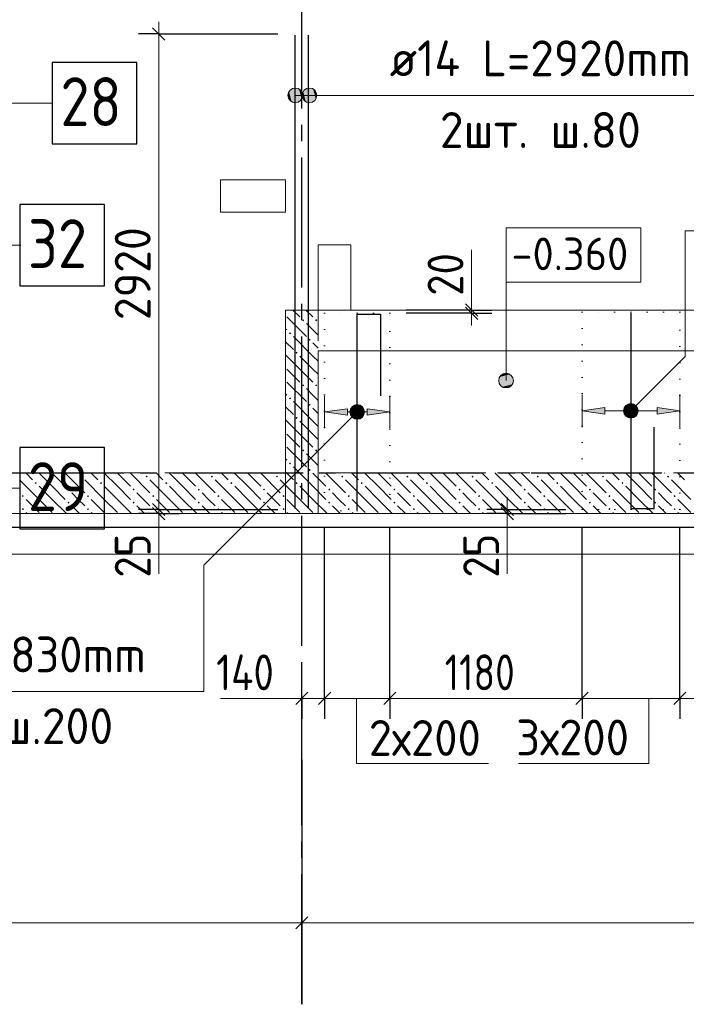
# Model space of a CAD drawing. Header units: millimetres. Extents: x 0 to 59400, y 0 to 42000.
# Tile 16 of 32: x 29261 to 33352, y 16519 to 22564. Entities that reach past the tile are written whole.
import ezdxf

# ---------------------------------------------------------------- set-up
doc = ezdxf.new("R2010")
doc.units = ezdxf.units.MM
for name, pattern in [('______2', [270, 200, -70]), ('______5', [1100, 800, -100, 100, -100]), ('______9', [100, 0, -100])]:
    doc.linetypes.add(name, pattern=pattern)
for name, color, linetype, lineweight in [('Standard', 7, 'Continuous', 25), ('ДОП Верх по У', 7, 'Continuous', 18), ('ЖБ Перекрытие верхний уровень_1', 7, 'Continuous', 18), ('ЖБ Перекрытие нижний уровень с отделкой', 7, 'Continuous', 13), ('Обрамление П-обр. равн.', 7, 'Continuous', 25), ('Общий01', 7, 'Continuous', 13), ('Позиционная метка номер позиции', 7, 'Continuous', 13), ('Размерная линия_ общее', 7, 'Continuous', 13)]:
    doc.layers.add(name, color=color, linetype=linetype, lineweight=lineweight)
doc.layers.add('ЖБ Стена верхний уровень', color=7, linetype='______2', lineweight=13, true_color=0x656565)
doc.layers.add('Оси', color=7, linetype='______5', lineweight=13, true_color=0x656565)
doc.styles.add('ISOCPEUR', font='txt')

msp = doc.modelspace()

# ---------------------------------------------------------------- hatches: boundary and pattern name
at = {"layer": 'ДОП Верх по У', "linetype": 'Continuous', "lineweight": 13, "transparency": 33554687}
for points in [[(31272.7, 20136), (31132.7, 20156), (31272.7, 20176)], [(32852.7, 20143), (32712.7, 20163), (32852.7, 20183)]]:
    msp.add_hatch(color=7, dxfattribs=at).paths.add_polyline_path(points, flags=16)
for points in [[(31392.7, 20136), (31532.7, 20156), (31392.7, 20176)], [(33172.7, 20143), (33312.7, 20163), (33172.7, 20183)]]:
    msp.add_hatch(color=7, dxfattribs=at).paths.add_polyline_path(points)
at = {"layer": 'ЖБ Стена верхний уровень', "linetype": 'Continuous', "lineweight": 18, "transparency": 33554687}
for points in [[(30994.1, 20719.6), (31000.6, 20726.1), (31007.1, 20719.6), (31000.6, 20713.1)], [(31074.1, 20719.6), (31080.6, 20726.1), (31087.1, 20719.6), (31080.6, 20713.1)], [(30914.1, 20639.6), (30920.6, 20646.1), (30927.1, 20639.6), (30920.6, 20633.1)], [(31034.1, 20599.6), (31040.6, 20606.1), (31047.1, 20599.6), (31040.6, 20593.1)], [(30954.1, 20519.6), (30960.6, 20526.1), (30967.1, 20519.6), (30960.6, 20513.1)], [(30994.1, 20319.6), (31000.6, 20326.1), (31007.1, 20319.6), (31000.6, 20313.1)], [(31074.1, 20319.6), (31080.6, 20326.1), (31087.1, 20319.6), (31080.6, 20313.1)], [(30914.1, 20239.6), (30920.6, 20246.1), (30927.1, 20239.6), (30920.6, 20233.1)], [(31034.1, 20199.6), (31040.6, 20206.1), (31047.1, 20199.6), (31040.6, 20193.1)], [(30954.1, 20119.6), (30960.6, 20126.1), (30967.1, 20119.6), (30960.6, 20113.1)], [(30994.1, 19919.6), (31000.6, 19926.1), (31007.1, 19919.6), (31000.6, 19913.1)], [(31074.1, 19919.6), (31080.6, 19926.1), (31087.1, 19919.6), (31080.6, 19913.1)], [(30914.1, 19839.6), (30920.6, 19846.1), (30927.1, 19839.6), (30920.6, 19833.1)], [(31034.1, 19799.6), (31040.6, 19806.1), (31047.1, 19799.6), (31040.6, 19793.1)], [(29354.1, 19719.6), (29360.6, 19726.1), (29367.1, 19719.6), (29360.6, 19713.1)], [(29634.1, 19759.6), (29640.6, 19766.1), (29647.1, 19759.6), (29640.6, 19753.1)], [(29754.1, 19719.6), (29760.6, 19726.1), (29767.1, 19719.6), (29760.6, 19713.1)], [(30034.1, 19759.6), (30040.6, 19766.1), (30047.1, 19759.6), (30040.6, 19753.1)], [(30154.1, 19719.6), (30160.6, 19726.1), (30167.1, 19719.6), (30160.6, 19713.1)], [(30434.1, 19759.6), (30440.6, 19766.1), (30447.1, 19759.6), (30440.6, 19753.1)], [(30554.1, 19719.6), (30560.6, 19726.1), (30567.1, 19719.6), (30560.6, 19713.1)], [(30834.1, 19759.6), (30840.6, 19766.1), (30847.1, 19759.6), (30840.6, 19753.1)], [(30954.1, 19719.6), (30960.6, 19726.1), (30967.1, 19719.6), (30960.6, 19713.1)], [(31234.1, 19759.6), (31240.6, 19766.1), (31247.1, 19759.6), (31240.6, 19753.1)], [(31354.1, 19719.6), (31360.6, 19726.1), (31367.1, 19719.6), (31360.6, 19713.1)], [(31634.1, 19759.6), (31640.6, 19766.1), (31647.1, 19759.6), (31640.6, 19753.1)], [(31754.1, 19719.6), (31760.6, 19726.1), (31767.1, 19719.6), (31760.6, 19713.1)], [(32034.1, 19759.6), (32040.6, 19766.1), (32047.1, 19759.6), (32040.6, 19753.1)], [(32154.1, 19719.6), (32160.6, 19726.1), (32167.1, 19719.6), (32160.6, 19713.1)], [(32434.1, 19759.6), (32440.6, 19766.1), (32447.1, 19759.6), (32440.6, 19753.1)], [(32554.1, 19719.6), (32560.6, 19726.1), (32567.1, 19719.6), (32560.6, 19713.1)], [(32834.1, 19759.6), (32840.6, 19766.1), (32847.1, 19759.6), (32840.6, 19753.1)], [(32954.1, 19719.6), (32960.6, 19726.1), (32967.1, 19719.6), (32960.6, 19713.1)], [(33234.1, 19759.6), (33240.6, 19766.1), (33247.1, 19759.6), (33240.6, 19753.1)], [(29554.1, 19679.6), (29560.6, 19686.1), (29567.1, 19679.6), (29560.6, 19673.1)], [(29954.1, 19679.6), (29960.6, 19686.1), (29967.1, 19679.6), (29960.6, 19673.1)], [(30354.1, 19679.6), (30360.6, 19686.1), (30367.1, 19679.6), (30360.6, 19673.1)], [(30754.1, 19679.6), (30760.6, 19686.1), (30767.1, 19679.6), (30760.6, 19673.1)], [(31154.1, 19679.6), (31160.6, 19686.1), (31167.1, 19679.6), (31160.6, 19673.1)], [(31554.1, 19679.6), (31560.6, 19686.1), (31567.1, 19679.6), (31560.6, 19673.1)], [(31954.1, 19679.6), (31960.6, 19686.1), (31967.1, 19679.6), (31960.6, 19673.1)], [(32354.1, 19679.6), (32360.6, 19686.1), (32367.1, 19679.6), (32360.6, 19673.1)], [(32754.1, 19679.6), (32760.6, 19686.1), (32767.1, 19679.6), (32760.6, 19673.1)], [(33154.1, 19679.6), (33160.6, 19686.1), (33167.1, 19679.6), (33160.6, 19673.1)], [(29274.1, 19639.6), (29280.6, 19646.1), (29287.1, 19639.6), (29280.6, 19633.1)], [(29554.1, 19599.6), (29560.6, 19606.1), (29567.1, 19599.6), (29560.6, 19593.1)], [(29674.1, 19639.6), (29680.6, 19646.1), (29687.1, 19639.6), (29680.6, 19633.1)], [(29954.1, 19599.6), (29960.6, 19606.1), (29967.1, 19599.6), (29960.6, 19593.1)], [(30074.1, 19639.6), (30080.6, 19646.1), (30087.1, 19639.6), (30080.6, 19633.1)], [(30354.1, 19599.6), (30360.6, 19606.1), (30367.1, 19599.6), (30360.6, 19593.1)], [(30474.1, 19639.6), (30480.6, 19646.1), (30487.1, 19639.6), (30480.6, 19633.1)], [(30754.1, 19599.6), (30760.6, 19606.1), (30767.1, 19599.6), (30760.6, 19593.1)], [(30874.1, 19639.6), (30880.6, 19646.1), (30887.1, 19639.6), (30880.6, 19633.1)], [(31154.1, 19599.6), (31160.6, 19606.1), (31167.1, 19599.6), (31160.6, 19593.1)], [(31274.1, 19639.6), (31280.6, 19646.1), (31287.1, 19639.6), (31280.6, 19633.1)], [(31554.1, 19599.6), (31560.6, 19606.1), (31567.1, 19599.6), (31560.6, 19593.1)], [(31674.1, 19639.6), (31680.6, 19646.1), (31687.1, 19639.6), (31680.6, 19633.1)], [(31954.1, 19599.6), (31960.6, 19606.1), (31967.1, 19599.6), (31960.6, 19593.1)], [(32074.1, 19639.6), (32080.6, 19646.1), (32087.1, 19639.6), (32080.6, 19633.1)], [(32354.1, 19599.6), (32360.6, 19606.1), (32367.1, 19599.6), (32360.6, 19593.1)], [(32474.1, 19639.6), (32480.6, 19646.1), (32487.1, 19639.6), (32480.6, 19633.1)], [(32754.1, 19599.6), (32760.6, 19606.1), (32767.1, 19599.6), (32760.6, 19593.1)], [(32874.1, 19639.6), (32880.6, 19646.1), (32887.1, 19639.6), (32880.6, 19633.1)], [(33154.1, 19599.6), (33160.6, 19606.1), (33167.1, 19599.6), (33160.6, 19593.1)], [(33274.1, 19639.6), (33280.6, 19646.1), (33287.1, 19639.6), (33280.6, 19633.1)], [(29274.1, 19559.6), (29280.6, 19566.1), (29287.1, 19559.6), (29280.6, 19553.1)], [(29674.1, 19559.6), (29680.6, 19566.1), (29687.1, 19559.6), (29680.6, 19553.1)], [(30074.1, 19559.6), (30080.6, 19566.1), (30087.1, 19559.6), (30080.6, 19553.1)], [(30474.1, 19559.6), (30480.6, 19566.1), (30487.1, 19559.6), (30480.6, 19553.1)], [(30874.1, 19559.6), (30880.6, 19566.1), (30887.1, 19559.6), (30880.6, 19553.1)], [(31274.1, 19559.6), (31280.6, 19566.1), (31287.1, 19559.6), (31280.6, 19553.1)], [(31674.1, 19559.6), (31680.6, 19566.1), (31687.1, 19559.6), (31680.6, 19553.1)], [(32074.1, 19559.6), (32080.6, 19566.1), (32087.1, 19559.6), (32080.6, 19553.1)], [(32474.1, 19559.6), (32480.6, 19566.1), (32487.1, 19559.6), (32480.6, 19553.1)], [(32874.1, 19559.6), (32880.6, 19566.1), (32887.1, 19559.6), (32880.6, 19553.1)], [(33274.1, 19559.6), (33280.6, 19566.1), (33287.1, 19559.6), (33280.6, 19553.1)]]:
    msp.add_hatch(color=7, dxfattribs=at).paths.add_polyline_path(points, flags=16)
at = {"layer": 'Обрамление П-обр. равн.', "linetype": 'Continuous', "lineweight": 13, "transparency": 33554687}
for points in [[(32268.3, 20387.3), (32223.3, 20387.3), (32207.1, 20371.1)], [(32268.3, 20387.3), (32207.1, 20371.1), (32284.5, 20371.1)], [(32223.3, 20387.3), (32268.3, 20387.3), (32245.8, 20393.6)], [(32284.5, 20371.1), (32207.1, 20371.1), (32200.8, 20348.6)], [(32284.5, 20371.1), (32200.8, 20348.6), (32290.8, 20348.6)], [(32290.8, 20348.6), (32200.8, 20348.6), (32207.1, 20326.1)], [(32290.8, 20348.6), (32207.1, 20326.1), (32284.5, 20326.1)], [(32284.5, 20326.1), (32207.1, 20326.1), (32223.3, 20309.9)], [(32284.5, 20326.1), (32223.3, 20309.9), (32268.3, 20309.9)], [(32268.3, 20309.9), (32223.3, 20309.9), (32245.8, 20303.6)]]:
    msp.add_hatch(color=7, dxfattribs=at).paths.add_polyline_path(points)
at = {"layer": 'Позиционная метка номер позиции', "linetype": 'Continuous', "lineweight": 13, "transparency": 33554687}
for points in [[(30914, 22122.5), (30930.2, 22061.3), (30930.2, 22138.7)], [(30930.2, 22138.7), (30952.7, 22055), (30952.7, 22145)], [(30930.2, 22138.7), (30930.2, 22061.3), (30952.7, 22055)], [(30952.7, 22145), (30952.7, 22055), (30975.2, 22061.3)], [(30952.7, 22145), (30975.2, 22061.3), (30975.2, 22138.7)], [(30975.2, 22138.7), (30975.2, 22061.3), (30991.4, 22077.6)], [(30975.2, 22138.7), (30991.4, 22077.6), (30991.4, 22122.5)], [(31001, 22122.5), (31017.2, 22061.3), (31017.2, 22138.7)], [(31017.2, 22138.7), (31039.7, 22055), (31039.7, 22145)], [(31017.2, 22138.7), (31017.2, 22061.3), (31039.7, 22055)], [(31039.7, 22145), (31039.7, 22055), (31062.2, 22061.3)], [(31039.7, 22145), (31062.2, 22061.3), (31062.2, 22138.7)], [(31062.2, 22138.7), (31062.2, 22061.3), (31078.4, 22077.6)], [(31062.2, 22138.7), (31078.4, 22077.6), (31078.4, 22122.5)], [(30914, 22077.6), (30914, 22122.5), (30907.7, 22100)], [(30914, 22122.5), (30914, 22077.6), (30930.2, 22061.3)], [(30991.4, 22122.5), (30991.4, 22077.6), (30997.7, 22100)], [(31001, 22077.6), (31001, 22122.5), (30994.7, 22100)], [(31001, 22122.5), (31001, 22077.6), (31017.2, 22061.3)], [(31078.4, 22122.5), (31078.4, 22077.6), (31084.7, 22100)], [(31376, 20144.5), (31321.3, 20199.3), (31300.9, 20187.8)], [(31376, 20167.4), (31344.2, 20199.3), (31321.3, 20199.3)], [(31376, 20167.4), (31321.3, 20199.3), (31376, 20144.5)], [(31344.2, 20199.3), (31376, 20167.4), (31364.6, 20187.8)], [(32968.8, 20174.5), (33043.9, 20131.2), (32980.3, 20194.8)], [(32980.3, 20194.8), (33055.4, 20151.5), (33000.7, 20206.3)], [(32980.3, 20194.8), (33043.9, 20131.2), (33055.4, 20151.5)], [(33000.7, 20206.3), (33055.4, 20151.5), (33055.4, 20174.5)], [(33000.7, 20206.3), (33055.4, 20174.5), (33023.6, 20206.3)], [(33023.6, 20206.3), (33055.4, 20174.5), (33043.9, 20194.8)], [(31364.6, 20124.2), (31300.9, 20187.8), (31289.5, 20167.4)], [(31364.6, 20124.2), (31289.5, 20167.4), (31344.2, 20112.7)], [(31344.2, 20112.7), (31289.5, 20167.4), (31289.5, 20144.5)], [(31344.2, 20112.7), (31289.5, 20144.5), (31321.3, 20112.7)], [(31321.3, 20112.7), (31289.5, 20144.5), (31300.9, 20124.2)], [(31376, 20144.5), (31300.9, 20187.8), (31364.6, 20124.2)], [(32968.8, 20151.5), (33023.6, 20119.7), (32968.8, 20174.5)], [(32968.8, 20174.5), (33023.6, 20119.7), (33043.9, 20131.2)], [(33000.7, 20119.7), (32968.8, 20151.5), (32980.3, 20131.2)], [(32968.8, 20151.5), (33000.7, 20119.7), (33023.6, 20119.7)]]:
    msp.add_hatch(color=7, dxfattribs=at).paths.add_polyline_path(points)

# ---------------------------------------------------------------- linework, layer by layer
at = {"layer": 'Standard', "color": 7, "linetype": '______9', "lineweight": 13, "transparency": 33554687}
for p, q in [((31532.7, 20762), (31132.7, 20762)), ((31132.7, 20762), (31132.7, 19550)), ((31532.7, 19550), (31532.7, 20762)), ((33312.7, 20769), (32712.7, 20769)), ((32712.7, 20769), (32712.7, 19557)), ((33312.7, 19557), (33312.7, 20769)), ((31132.7, 19550), (31532.7, 19550)), ((32712.7, 19557), (33312.7, 19557))]:
    msp.add_line(p, q, dxfattribs=at)
at = {"layer": 'Standard', "color": 7, "linetype": 'Continuous', "lineweight": 13, "transparency": 33554687}
for points in [[(59400, 42000), (0, 42000), (0, 19532), (59400, 19532), (59400, 42000)], [(6812.7, 19282), (55405.8, 19282), (55405.8, 38032), (6812.7, 38032), (6812.7, 19282)], [(6812.7, 19532), (55406.2, 19532), (55406.2, 38032), (6812.7, 38032), (6812.7, 19532)]]:
    msp.add_lwpolyline(points, dxfattribs=at)
at = {"layer": 'Standard', "color": 254, "linetype": 'Continuous', "lineweight": 25, "true_color": 0xc4c4ff, "transparency": 33554687}
msp.add_lwpolyline([(7672.7, 19449), (55215.3, 19449), (55215.3, 38101), (7672.7, 38101), (7672.7, 19449)], dxfattribs=at)
at = {"layer": 'ДОП Верх по У', "color": 7, "linetype": 'Continuous', "lineweight": 25, "transparency": 33554687}
for p, q in [((30952.7, 19564), (30952.7, 22470)), ((31032.7, 19564), (31032.7, 22470))]:
    msp.add_line(p, q, dxfattribs=at)
at = {"layer": 'ДОП Верх по У', "color": 251, "linetype": 'Continuous', "lineweight": 13, "true_color": 0x494949, "transparency": 33554687}
for p, q in [((31132.7, 20156), (31132.7, 20256)), ((31532.7, 20156), (31532.7, 20256)), ((32712.7, 20163), (32712.7, 20263)), ((33312.7, 20163), (33312.7, 20263)), ((31132.7, 20156), (31272.7, 20176)), ((31272.7, 20136), (31132.7, 20156)), ((31132.7, 20156), (31132.7, 20056)), ((31132.7, 20156), (31132.7, 20156)), ((31272.7, 20176), (31272.7, 20136)), ((31272.7, 20156), (31392.7, 20156)), ((31532.7, 20156), (31392.7, 20176)), ((31392.7, 20176), (31392.7, 20136)), ((31392.7, 20136), (31532.7, 20156)), ((31532.7, 20156), (31532.7, 20056)), ((31532.7, 20156), (31532.7, 20156)), ((32712.7, 20163), (32852.7, 20183)), ((32852.7, 20143), (32712.7, 20163)), ((32712.7, 20163), (32712.7, 20063)), ((32712.7, 20163), (32712.7, 20163)), ((32852.7, 20183), (32852.7, 20143)), ((32852.7, 20163), (33172.7, 20163)), ((33312.7, 20163), (33172.7, 20183)), ((33172.7, 20183), (33172.7, 20143)), ((33172.7, 20143), (33312.7, 20163)), ((33312.7, 20163), (33312.7, 20063)), ((33312.7, 20163), (33312.7, 20163))]:
    msp.add_line(p, q, dxfattribs=at)
at = {"layer": 'ДОП Верх по У', "color": 7, "linetype": 'Continuous', "lineweight": 25, "transparency": 33554687}
for points in [[(29461.1, 21801.3), (29981.1, 21801.3), (29981.1, 22301.3), (29461.1, 22301.3), (29461.1, 21801.3)], [(29262.1, 20929.5), (29782.1, 20929.5), (29782.1, 21429.5), (29262.1, 21429.5), (29262.1, 20929.5)], [(31332.7, 19556), (31332.7, 20756), (31474.7, 20756), (31474.7, 20256)], [(33012.1, 20763), (33012.1, 19563), (33154.1, 19563), (33154.1, 20063)], [(29262.1, 19437.7), (29782.1, 19437.7), (29782.1, 19937.7), (29262.1, 19937.7), (29262.1, 19437.7)]]:
    msp.add_lwpolyline(points, dxfattribs=at)
at = {"layer": 'ЖБ Перекрытие верхний уровень_1', "color": 7, "linetype": 'Continuous', "lineweight": 18, "transparency": 33554687}
for p, q in [((30892.7, 21582), (30492.7, 21582)), ((30492.7, 21582), (30492.7, 21382)), ((30892.7, 21382), (30892.7, 21582)), ((30492.7, 21382), (30892.7, 21382)), ((31292.7, 21182), (31092.7, 21182)), ((31092.7, 21182), (31092.7, 20782)), ((31292.7, 20782), (31292.7, 21182)), ((31092.7, 20782), (31292.7, 20782)), ((31092.7, 19532), (31092.7, 20532)), ((31092.7, 20532), (33492.7, 20532)), ((25062.7, 19532), (31092.7, 19532))]:
    msp.add_line(p, q, dxfattribs=at)
at = {"layer": 'ЖБ Перекрытие нижний уровень с отделкой', "color": 7, "linetype": 'Continuous', "lineweight": 13, "transparency": 33554687}
for p, q in [((33742.7, 20782), (30892.7, 20782)), ((30892.7, 20782), (30892.7, 19532)), ((30892.7, 19532), (33742.7, 19532))]:
    msp.add_line(p, q, dxfattribs=at)
at = {"layer": 'ЖБ Стена верхний уровень', "color": 251, "linetype": '______2', "lineweight": 13, "true_color": 0x656565, "transparency": 33554687}
for p, q in [((31092.7, 20782), (30892.7, 20782)), ((30892.7, 20782), (30892.7, 19782)), ((31092.7, 19782), (31092.7, 20782)), ((30892.7, 19782), (25312.7, 19782)), ((33742.7, 19782), (31092.7, 19782)), ((25312.7, 19532), (30892.7, 19532)), ((30892.7, 19532), (33742.7, 19532))]:
    msp.add_line(p, q, dxfattribs=at)
at = {"layer": 'ЖБ Стена верхний уровень', "color": 9, "linetype": 'Continuous', "lineweight": 18, "true_color": 0xc7c7c7, "transparency": 33554687}
for p, q in [((30900.6, 20739.6), (31020.6, 20619.6)), ((30938.1, 20782), (30980.6, 20739.6)), ((31018.1, 20782), (31060.6, 20739.6)), ((31060.6, 20659.6), (31020.6, 20699.6)), ((30892.7, 20667.4), (30900.6, 20659.6)), ((31060.6, 20499.6), (30940.6, 20619.6)), ((31092.7, 20627.4), (31060.6, 20659.6)), ((30892.7, 20587.4), (30940.6, 20539.6)), ((31060.6, 20579.6), (31092.7, 20547.4)), ((30980.6, 20419.6), (30892.7, 20507.4)), ((30980.6, 20499.6), (31060.6, 20419.6)), ((31060.6, 20499.6), (31092.7, 20467.4)), ((30900.6, 20419.6), (30980.6, 20339.6)), ((30980.6, 20419.6), (31060.6, 20339.6)), ((31060.6, 20419.6), (31092.7, 20387.4)), ((30900.6, 20339.6), (31020.6, 20219.6)), ((30892.7, 20267.4), (30900.6, 20259.6)), ((31060.6, 20259.6), (31020.6, 20299.6)), ((31092.7, 20227.4), (31060.6, 20259.6)), ((31060.6, 20099.6), (30940.6, 20219.6)), ((30892.7, 20187.4), (30940.6, 20139.6)), ((31060.6, 20179.6), (31092.7, 20147.4)), ((30980.6, 20019.6), (30892.7, 20107.4)), ((30980.6, 20099.6), (31060.6, 20019.6)), ((31060.6, 20099.6), (31092.7, 20067.4)), ((30900.6, 20019.6), (30980.6, 19939.6)), ((30980.6, 20019.6), (31060.6, 19939.6)), ((31060.6, 20019.6), (31092.7, 19987.4)), ((30900.6, 19939.6), (31020.6, 19819.6)), ((31060.6, 19859.6), (31020.6, 19899.6)), ((30892.7, 19867.4), (30900.6, 19859.6)), ((31092.7, 19827.4), (31060.6, 19859.6)), ((29298.1, 19782), (29340.6, 19739.6)), ((29460.6, 19699.6), (29378.1, 19782)), ((29460.6, 19779.6), (29540.6, 19699.6)), ((29540.6, 19779.6), (29660.6, 19659.6)), ((29618.1, 19782), (29620.6, 19779.6)), ((29698.1, 19782), (29740.6, 19739.6)), ((29860.6, 19699.6), (29778.1, 19782)), ((29860.6, 19779.6), (29940.6, 19699.6)), ((29940.6, 19779.6), (30060.6, 19659.6)), ((30018.1, 19782), (30020.6, 19779.6)), ((30098.1, 19782), (30140.6, 19739.6)), ((30260.6, 19699.6), (30178.1, 19782)), ((30260.6, 19779.6), (30340.6, 19699.6)), ((30340.6, 19779.6), (30460.6, 19659.6)), ((30418.1, 19782), (30420.6, 19779.6)), ((30498.1, 19782), (30540.6, 19739.6)), ((30660.6, 19699.6), (30578.1, 19782)), ((30660.6, 19779.6), (30740.6, 19699.6)), ((30740.6, 19779.6), (30860.6, 19659.6)), ((30818.1, 19782), (30820.6, 19779.6)), ((30892.7, 19787.4), (30898.1, 19782)), ((30898.1, 19782), (30940.6, 19739.6)), ((30978.1, 19782), (30940.6, 19819.6)), ((31060.6, 19699.6), (30978.1, 19782)), ((31060.6, 19779.6), (31140.6, 19699.6)), ((31140.6, 19779.6), (31260.6, 19659.6)), ((31218.1, 19782), (31220.6, 19779.6)), ((31298.1, 19782), (31340.6, 19739.6)), ((31460.6, 19699.6), (31378.1, 19782)), ((31460.6, 19779.6), (31540.6, 19699.6)), ((31540.6, 19779.6), (31660.6, 19659.6)), ((31618.1, 19782), (31620.6, 19779.6)), ((31698.1, 19782), (31740.6, 19739.6)), ((31860.6, 19699.6), (31778.1, 19782)), ((31860.6, 19779.6), (31940.6, 19699.6)), ((31940.6, 19779.6), (32060.6, 19659.6)), ((32018.1, 19782), (32020.6, 19779.6)), ((32098.1, 19782), (32140.6, 19739.6)), ((32260.6, 19699.6), (32178.1, 19782)), ((32260.6, 19779.6), (32340.6, 19699.6)), ((32340.6, 19779.6), (32460.6, 19659.6)), ((32418.1, 19782), (32420.6, 19779.6)), ((32498.1, 19782), (32540.6, 19739.6)), ((32660.6, 19699.6), (32578.1, 19782)), ((32660.6, 19779.6), (32740.6, 19699.6)), ((32740.6, 19779.6), (32860.6, 19659.6)), ((32818.1, 19782), (32820.6, 19779.6)), ((32898.1, 19782), (32940.6, 19739.6)), ((33060.6, 19699.6), (32978.1, 19782)), ((33060.6, 19779.6), (33140.6, 19699.6)), ((33140.6, 19779.6), (33260.6, 19659.6)), ((33218.1, 19782), (33220.6, 19779.6)), ((33298.1, 19782), (33340.6, 19739.6)), ((29380.6, 19619.6), (29260.6, 19739.6)), ((29780.6, 19619.6), (29660.6, 19739.6)), ((30180.6, 19619.6), (30060.6, 19739.6)), ((30580.6, 19619.6), (30460.6, 19739.6)), ((30892.7, 19707.4), (30860.6, 19739.6)), ((31380.6, 19619.6), (31260.6, 19739.6)), ((31780.6, 19619.6), (31660.6, 19739.6)), ((32180.6, 19619.6), (32060.6, 19739.6)), ((32580.6, 19619.6), (32460.6, 19739.6)), ((32980.6, 19619.6), (32860.6, 19739.6)), ((33380.6, 19619.6), (33260.6, 19739.6)), ((29380.6, 19699.6), (29460.6, 19619.6)), ((29460.6, 19699.6), (29540.6, 19619.6)), ((29620.6, 19619.6), (29580.6, 19659.6)), ((29780.6, 19699.6), (29860.6, 19619.6)), ((29860.6, 19699.6), (29940.6, 19619.6)), ((30020.6, 19619.6), (29980.6, 19659.6)), ((30180.6, 19699.6), (30260.6, 19619.6)), ((30260.6, 19699.6), (30340.6, 19619.6)), ((30420.6, 19619.6), (30380.6, 19659.6)), ((30580.6, 19699.6), (30660.6, 19619.6)), ((30660.6, 19699.6), (30740.6, 19619.6)), ((30820.6, 19619.6), (30780.6, 19659.6)), ((30980.6, 19619.6), (30892.7, 19707.4)), ((30980.6, 19699.6), (31060.6, 19619.6)), ((31060.6, 19699.6), (31140.6, 19619.6)), ((31220.6, 19619.6), (31180.6, 19659.6)), ((31380.6, 19699.6), (31460.6, 19619.6)), ((31460.6, 19699.6), (31540.6, 19619.6)), ((31620.6, 19619.6), (31580.6, 19659.6)), ((31780.6, 19699.6), (31860.6, 19619.6)), ((31860.6, 19699.6), (31940.6, 19619.6)), ((32020.6, 19619.6), (31980.6, 19659.6)), ((32180.6, 19699.6), (32260.6, 19619.6)), ((32260.6, 19699.6), (32340.6, 19619.6)), ((32420.6, 19619.6), (32380.6, 19659.6)), ((32580.6, 19699.6), (32660.6, 19619.6)), ((32660.6, 19699.6), (32740.6, 19619.6)), ((32820.6, 19619.6), (32780.6, 19659.6)), ((32980.6, 19699.6), (33060.6, 19619.6)), ((33060.6, 19699.6), (33140.6, 19619.6)), ((33220.6, 19619.6), (33180.6, 19659.6)), ((29300.6, 19619.6), (29380.6, 19539.6)), ((29380.6, 19619.6), (29460.6, 19539.6)), ((29460.6, 19619.6), (29548.1, 19532)), ((29660.6, 19579.6), (29620.6, 19619.6)), ((29700.6, 19619.6), (29780.6, 19539.6)), ((29780.6, 19619.6), (29860.6, 19539.6)), ((29860.6, 19619.6), (29948.1, 19532)), ((30060.6, 19579.6), (30020.6, 19619.6)), ((30100.6, 19619.6), (30180.6, 19539.6)), ((30180.6, 19619.6), (30260.6, 19539.6)), ((30260.6, 19619.6), (30348.1, 19532)), ((30460.6, 19579.6), (30420.6, 19619.6)), ((30500.6, 19619.6), (30580.6, 19539.6)), ((30580.6, 19619.6), (30660.6, 19539.6)), ((30660.6, 19619.6), (30748.1, 19532)), ((30860.6, 19579.6), (30820.6, 19619.6)), ((30900.6, 19619.6), (30980.6, 19539.6)), ((30980.6, 19619.6), (31060.6, 19539.6)), ((31060.6, 19619.6), (31148.1, 19532)), ((31260.6, 19579.6), (31220.6, 19619.6)), ((31300.6, 19619.6), (31380.6, 19539.6)), ((31380.6, 19619.6), (31460.6, 19539.6)), ((31460.6, 19619.6), (31548.1, 19532)), ((31660.6, 19579.6), (31620.6, 19619.6)), ((31700.6, 19619.6), (31780.6, 19539.6)), ((31780.6, 19619.6), (31860.6, 19539.6)), ((31860.6, 19619.6), (31948.1, 19532)), ((32060.6, 19579.6), (32020.6, 19619.6)), ((32100.6, 19619.6), (32180.6, 19539.6)), ((32180.6, 19619.6), (32260.6, 19539.6)), ((32260.6, 19619.6), (32348.1, 19532)), ((32460.6, 19579.6), (32420.6, 19619.6)), ((32500.6, 19619.6), (32580.6, 19539.6)), ((32580.6, 19619.6), (32660.6, 19539.6)), ((32660.6, 19619.6), (32748.1, 19532)), ((32860.6, 19579.6), (32820.6, 19619.6)), ((32900.6, 19619.6), (32980.6, 19539.6)), ((32980.6, 19619.6), (33060.6, 19539.6)), ((33060.6, 19619.6), (33148.1, 19532)), ((33260.6, 19579.6), (33220.6, 19619.6)), ((33300.6, 19619.6), (33380.6, 19539.6)), ((29300.6, 19539.6), (29308.1, 19532)), ((29580.6, 19579.6), (29628.1, 19532)), ((29700.6, 19539.6), (29708.1, 19532)), ((29980.6, 19579.6), (30028.1, 19532)), ((30100.6, 19539.6), (30108.1, 19532)), ((30380.6, 19579.6), (30428.1, 19532)), ((30500.6, 19539.6), (30508.1, 19532)), ((30780.6, 19579.6), (30828.1, 19532)), ((30900.6, 19539.6), (30908.1, 19532)), ((31180.6, 19579.6), (31228.1, 19532)), ((31300.6, 19539.6), (31308.1, 19532)), ((31580.6, 19579.6), (31628.1, 19532)), ((31700.6, 19539.6), (31708.1, 19532)), ((31980.6, 19579.6), (32028.1, 19532)), ((32100.6, 19539.6), (32108.1, 19532)), ((32380.6, 19579.6), (32428.1, 19532)), ((32500.6, 19539.6), (32508.1, 19532)), ((32780.6, 19579.6), (32828.1, 19532)), ((32900.6, 19539.6), (32908.1, 19532)), ((33180.6, 19579.6), (33228.1, 19532)), ((33300.6, 19539.6), (33308.1, 19532))]:
    msp.add_line(p, q, dxfattribs=at)
at = {"layer": 'Обрамление П-обр. равн.', "color": 7, "linetype": 'Continuous', "lineweight": 13, "transparency": 33554687}
for p, q in [((32245.8, 20953.2), (32245.8, 20348.6)), ((32245.8, 20393.6), (32245.8, 20393.6)), ((32200.8, 20348.6), (32200.8, 20348.6)), ((32290.8, 20348.6), (32290.8, 20348.6)), ((32245.8, 20303.6), (32245.8, 20303.6))]:
    msp.add_line(p, q, dxfattribs=at)
msp.add_circle((32245.8, 20348.6), 45, dxfattribs=at)
at = {"layer": 'Общий01', "color": 7, "linetype": 'Continuous', "lineweight": 18, "transparency": 33554687}
msp.add_lwpolyline([(32245.8, 20953.2), (33072.5, 20953.2), (33072.5, 21286.6), (32245.8, 21286.6), (32245.8, 20953.2)], dxfattribs=at)
at = {"layer": 'Оси', "color": 8, "linetype": '______5', "lineweight": -3, "transparency": 33554687}
for p, q in [((30992.7, 16519.3), (30992.7, 29814.6)), ((3800, 19782), (49030, 19782))]:
    msp.add_line(p, q, dxfattribs=at)
at = {"layer": 'Оси', "color": 7, "linetype": 'Continuous', "lineweight": 25, "transparency": 33554687}
msp.add_line((30992.7, 18019.3), (30992.7, 16519.3), dxfattribs=at)
at = {"layer": 'Позиционная метка номер позиции', "color": 7, "linetype": 'Continuous', "lineweight": 13, "transparency": 33554687}
for p, q in [((30952.7, 22145), (30952.7, 22145)), ((31039.7, 22145), (31039.7, 22145)), ((30907.7, 22100), (30907.7, 22100)), ((30952.7, 22100), (33771.7, 22100)), ((30994.7, 22100), (30994.7, 22100)), ((30997.7, 22100), (30997.7, 22100)), ((31039.7, 22100), (33771.7, 22100)), ((31084.7, 22100), (31084.7, 22100)), ((30952.7, 22055), (30952.7, 22055)), ((31039.7, 22055), (31039.7, 22055)), ((32980.3, 20194.8), (32980.3, 20194.8)), ((33043.9, 20194.8), (33043.9, 20194.8)), ((31300.9, 20187.8), (31300.9, 20187.8)), ((31364.6, 20187.8), (31364.6, 20187.8)), ((32980.3, 20131.2), (32980.3, 20131.2)), ((33043.9, 20131.2), (33043.9, 20131.2)), ((31300.9, 20124.2), (31300.9, 20124.2)), ((31364.6, 20124.2), (31364.6, 20124.2))]:
    msp.add_line(p, q, dxfattribs=at)
at = {"layer": 'Позиционная метка номер позиции', "color": 251, "linetype": 'Continuous', "lineweight": 13, "true_color": 0x656565, "transparency": 33554687}
for p, q in [((32034.4, 21152), (32034.4, 20782)), ((30114.7, 19532), (30114.7, 19162)), ((32253.4, 19532), (32253.4, 19162)), ((30992.7, 18397.3), (30492.7, 18397.3))]:
    msp.add_line(p, q, dxfattribs=at)
at = {"layer": 'Позиционная метка номер позиции', "color": 7, "linetype": 'Continuous', "lineweight": 13, "transparency": 33554687}
for points in [[(27772.7, 24215.8), (27128.3, 23571.3), (27128.3, 22051.3), (29459.1, 22051.3)], [(25422.7, 21512.8), (25756.1, 21179.5), (29268.1, 21179.5)], [(33012.1, 20163), (33345.5, 20496.3), (33345.5, 21269), (35603.5, 21269)], [(31332.7, 20156), (30391.3, 19214.6), (30391.3, 18440), (28159.3, 18440)], [(25922.7, 20021), (26256.1, 19687.6), (29262.1, 19687.6)]]:
    msp.add_lwpolyline(points, dxfattribs=at)
at = {"layer": 'Позиционная метка номер позиции', "color": 251, "linetype": 'Continuous', "lineweight": 13, "true_color": 0x656565, "transparency": 33554687}
for points in [[(31328, 18397.3), (31328, 17997.3), (32138, 17997.3)], [(33122.5, 18397.3), (33122.5, 17997.3), (32322.5, 17997.3)]]:
    msp.add_lwpolyline(points, dxfattribs=at)
at = {"layer": 'Позиционная метка номер позиции', "color": 7, "linetype": 'Continuous', "lineweight": 13, "transparency": 33554687}
for centre in [(30952.7, 22100), (31039.7, 22100), (31332.7, 20156), (33012.1, 20163)]:
    msp.add_circle(centre, 45, dxfattribs=at)
at = {"layer": 'Размерная линия_ общее', "color": 251, "linetype": 'Continuous', "lineweight": 13, "true_color": 0x656565, "transparency": 33554687}
for p, q in [((30114.7, 22477), (30114.7, 22552)), ((32034.4, 20782), (32034.4, 20857)), ((32034.4, 20762), (32034.4, 20782)), ((32034.4, 20762), (32034.4, 20687)), ((32253.4, 19557), (32253.4, 19632)), ((30114.7, 19557), (30114.7, 19532)), ((30114.7, 19532), (30114.7, 19457)), ((32253.4, 19557), (32253.4, 19532)), ((32253.4, 19532), (32253.4, 19457)), ((30992.7, 18397.3), (30917.7, 18397.3)), ((30992.7, 18397.3), (31132.7, 18397.3)), ((31132.7, 18397.3), (31532.7, 18397.3)), ((31532.7, 18397.3), (32712.7, 18397.3)), ((32712.7, 18397.3), (33312.7, 18397.3)), ((33312.7, 18397.3), (33772.7, 18397.3))]:
    msp.add_line(p, q, dxfattribs=at)
at = {"layer": 'Размерная линия_ общее', "color": 251, "linetype": 'Continuous', "lineweight": 25, "true_color": 0x656565, "transparency": 33554687}
for p, q in [((30077.2, 22514.5), (30152.2, 22439.5)), ((32071.9, 20744.5), (31996.9, 20819.5)), ((32071.9, 20724.5), (31996.9, 20799.5)), ((30077.2, 19594.5), (30152.2, 19519.5)), ((32215.9, 19594.5), (32290.9, 19519.5)), ((30077.2, 19569.5), (30152.2, 19494.5)), ((32215.9, 19569.5), (32290.9, 19494.5)), ((30955.2, 18359.8), (31030.2, 18434.8)), ((31095.2, 18359.8), (31170.2, 18434.8)), ((31495.2, 18359.8), (31570.2, 18434.8)), ((32675.2, 18359.8), (32750.2, 18434.8)), ((33275.2, 18359.8), (33350.2, 18434.8))]:
    msp.add_line(p, q, dxfattribs=at)
at = {"layer": 'Размерная линия_ общее', "color": 251, "linetype": 'Continuous', "lineweight": -3, "true_color": 0x656565, "transparency": 33554687}
for p, q in [((30114.7, 22477), (29989.7, 22477)), ((30114.7, 22477), (30239.7, 22477)), ((30114.7, 22477), (30845.7, 22477)), ((32034.4, 20782), (31632.7, 20782)), ((32034.4, 20762), (31632.7, 20762)), ((32034.4, 20782), (31909.4, 20782)), ((32034.4, 20762), (31909.4, 20762)), ((32034.4, 20782), (32159.4, 20782)), ((32034.4, 20762), (32159.4, 20762)), ((30114.7, 19557), (29989.7, 19557)), ((30114.7, 19532), (29989.7, 19532)), ((30114.7, 19557), (30239.7, 19557)), ((30114.7, 19557), (30845.7, 19557)), ((30114.7, 19532), (30239.7, 19532)), ((30114.7, 19532), (30120.3, 19532)), ((32253.4, 19557), (32128.4, 19557)), ((32253.4, 19532), (32128.4, 19532)), ((32253.4, 19557), (32378.4, 19557)), ((32253.4, 19557), (32612.7, 19557)), ((32253.4, 19532), (32378.4, 19532)), ((32253.4, 19532), (32612.7, 19532)), ((30992.7, 18397.3), (30992.7, 18522.3)), ((31132.7, 18397.3), (31132.7, 18522.3)), ((31532.7, 18397.3), (31532.7, 18522.3)), ((32712.7, 18397.3), (32712.7, 18522.3)), ((33312.7, 18397.3), (33312.7, 18522.3)), ((30992.7, 18397.3), (30992.7, 18272.3)), ((30992.7, 18397.3), (30992.7, 18397.3)), ((31132.7, 18397.3), (31132.7, 18272.3)), ((31532.7, 18397.3), (31532.7, 18272.3)), ((32712.7, 18397.3), (32712.7, 18272.3)), ((33312.7, 18397.3), (33312.7, 18272.3))]:
    msp.add_line(p, q, dxfattribs=at)
at = {"layer": 'Размерная линия_ общее', "color": 253, "linetype": 'Continuous', "lineweight": -3, "true_color": 0xa0a0a0, "transparency": 33554687}
for q in [(30992.7, 17144.3), (30992.7, 16894.3), (30992.7, 16719.3)]:
    msp.add_line((30992.7, 17019.3), q, dxfattribs=at)
at = {"layer": 'Размерная линия_ общее', "color": 7, "linetype": 'Continuous', "lineweight": 25, "transparency": 33554687}
msp.add_line((30955.2, 16981.8), (31030.2, 17056.8), dxfattribs=at)
at = {"layer": 'Размерная линия_ общее', "color": 7, "linetype": 'Continuous', "lineweight": 13, "transparency": 33554687}
for p, q in [((25062.7, 17019.3), (30992.7, 17019.3)), ((30992.7, 17019.3), (37692.7, 17019.3))]:
    msp.add_line(p, q, dxfattribs=at)
at = {"layer": 'Размерная линия_ общее', "color": 251, "linetype": 'Continuous', "lineweight": 13, "true_color": 0x656565, "transparency": 33554687}
msp.add_lwpolyline([(30114.7, 22477), (30114.7, 20638.3), (30114.7, 20638.3), (30114.7, 19557)], dxfattribs=at)
at = {"layer": 'Размерная линия_ общее', "color": 251, "linetype": 'Continuous', "lineweight": -3, "true_color": 0x656565, "transparency": 33554687}
for points in [[(31132.7, 18397.3), (31132.7, 18414.3), (31132.7, 18414.3), (31132.7, 18414.3), (31132.7, 18414.3), (31132.7, 18414.3), (31132.7, 18414.3), (31132.7, 18414.4), (31132.7, 18414.4), (31132.7, 18980.8), (31132.7, 18980.8), (31132.7, 19450)], [(31532.7, 18397.3), (31532.7, 18414.3), (31532.7, 18414.3), (31532.7, 18414.3), (31532.7, 18414.3), (31532.7, 18414.3), (31532.7, 18414.3), (31532.7, 18414.5), (31532.7, 18414.5), (31532.7, 19305.2), (31532.7, 19305.2), (31532.7, 19450)], [(32712.7, 18397.3), (32712.7, 18414.3), (32712.7, 18414.3), (32712.7, 18414.3), (32712.7, 18414.3), (32712.7, 18414.8), (32712.7, 18414.8), (32712.7, 19450)], [(33312.7, 18397.3), (33312.7, 18414.3), (33312.7, 18414.3), (33312.7, 18414.3), (33312.7, 18414.3), (33312.7, 18414.9), (33312.7, 18414.9), (33312.7, 19450)]]:
    msp.add_lwpolyline(points, dxfattribs=at)

# ---------------------------------------------------------------- texts
at = {"layer": 'ДОП Верх по У', "color": 7, "linetype": 'Continuous', "lineweight": 13, "transparency": 33554687, "attachment_point": 7, "style": 'ISOCPEUR'}
for s, insert, char_height, width in [('\\W0.96;ø14 L=2920mm ', (31531.7, 22217.4), 220, 2172.618), ('\\W0.96;ø14 L=2920mm ', (27264.1, 22168.7), 220, 2172.599), ('\\W0.87;28', (29511.1, 21911.3), 300, 550.819), ('\\W0.97;2шт. ш.80 ', (31839.7, 21777.4), 220, 1558.144), ('\\W0.87;32', (29312.1, 21039.5), 300, 550.803), ('\\W0.87;29', (29312.1, 19547.7), 300, 550.803), ('\\W0.94;ø12 L=1830mm ', (28268.3, 18557.3), 220, 2104.383), ('\\W0.97;3шт. ш.200 ', (28466.3, 18117.3), 220, 1712.337)]:
    msp.add_mtext(s, dxfattribs=dict(at, insert=insert, char_height=char_height, width=width))
at = {"layer": 'Общий01', "color": 7, "linetype": 'Continuous', "lineweight": 18, "transparency": 33554687, "insert": (32279.1, 21026.6), "char_height": 200, "width": 854.297, "attachment_point": 7, "style": 'ISOCPEUR'}
msp.add_mtext('\\W0.95;-0.360', dxfattribs=at)
at = {"layer": 'Размерная линия_ общее', "color": 251, "linetype": 'Continuous', "lineweight": 25, "true_color": 0x656565, "transparency": 33554687, "char_height": 220, "attachment_point": 7, "rotation": 90, "style": 'ISOCPEUR'}
for s, insert, width in [('\\W0.93;2920', (30064.7, 20720), 718.094), ('\\W0.87;20', (31984.4, 20869.5), 403.932), ('\\W0.87;25', (30064.7, 19138.5), 403.94), ('\\W0.87;25', (32203.4, 19138.5), 403.94)]:
    msp.add_mtext(s, dxfattribs=dict(at, insert=insert, width=width))
at = {"layer": 'Размерная линия_ общее', "color": 251, "linetype": 'Continuous', "lineweight": 25, "true_color": 0x656565, "transparency": 33554687, "char_height": 220, "attachment_point": 7, "style": 'ISOCPEUR'}
for s, insert, width in [('\\W0.83;140', (30467.2, 18447.3), 531.419), ('\\W0.80;1180', (31869.7, 18447.3), 615.719), ('\\W0.95;2х200', (31403.2, 18044.6), 873.356), ('\\W0.95;3х200', (32308, 18047.6), 873.356)]:
    msp.add_mtext(s, dxfattribs=dict(at, insert=insert, width=width))

doc.saveas('drawing.dxf')
